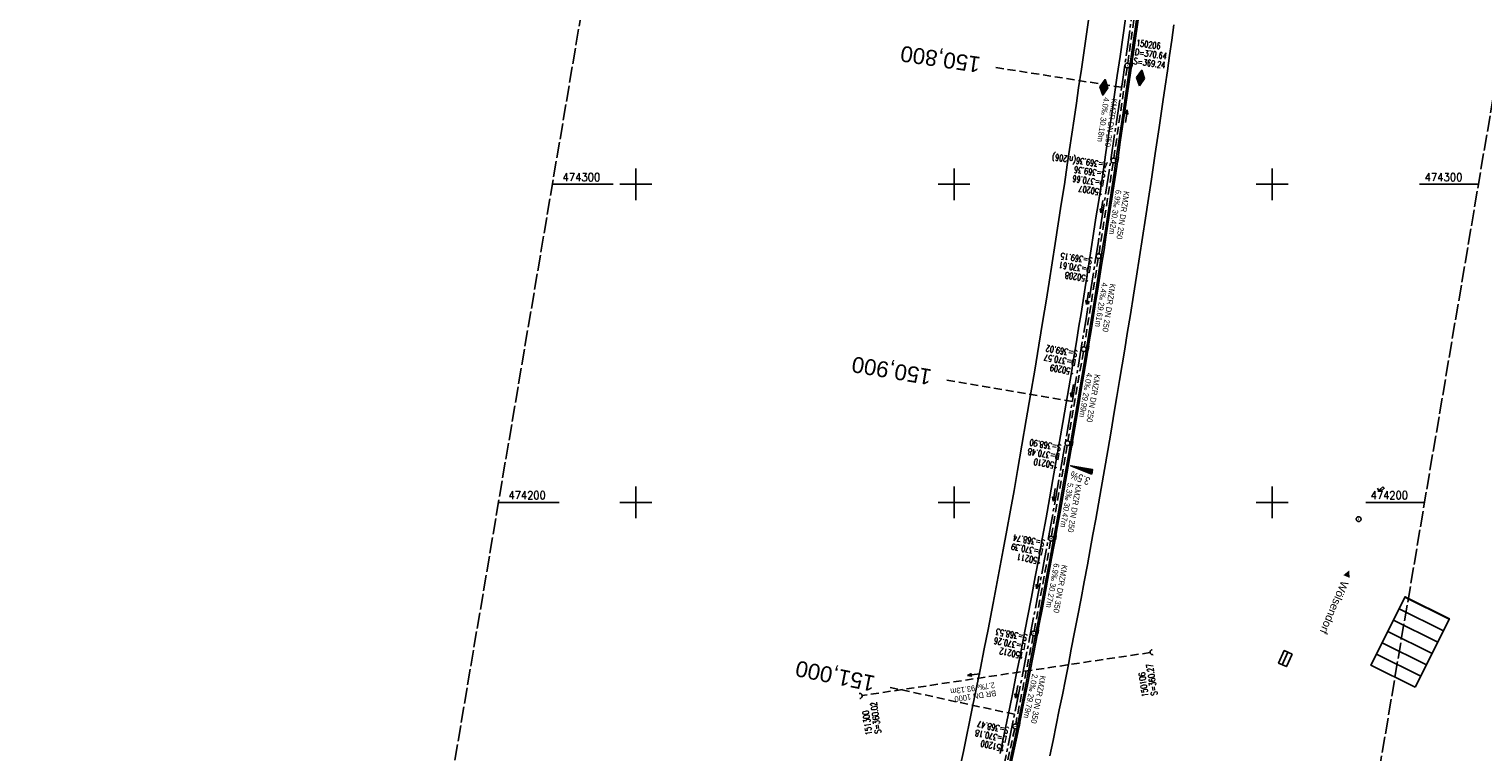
# Model space of a CAD drawing. Extents: x 510563 to 513920, y 467229 to 478797.
# Tile 45 of 67: x 511609 to 512066, y 474122 to 474349. Entities that reach past the tile are written whole.
import ezdxf
from ezdxf.enums import TextEntityAlignment as Align

# ---------------------------------------------------------------- set-up
doc = ezdxf.new("R2010")
doc.units = 0
doc.header["$LTSCALE"] = 10
doc.header["$MEASUREMENT"] = 0
for name, pattern in [('ACHSE', [5.5, 4, -0.5, 0.5, -0.5]), ('LT00', [0]), ('LT14', [0.6, 0.5, -0.1]), ('LT17', [0.15, 0.1, -0.05]), ('STRICHLINIE2', [0.375, 0.25, -0.125])]:
    doc.linetypes.add(name, pattern=pattern)
doc.layers.get('0').update_dxf_attribs({"linetype": 'LT00'})
for name, color, linetype in [('-AX-020', 250, 'ACHSE'), ('-Halt-Pfeil', 4, 'LT00'), ('-Haltung', 7, 'STRICHLINIE2'), ('-Haltungsbeschriftung', 140, 'LT00'), ('-HTP-20O', 11, 'LT00'), ('-HTP-20W', 11, 'LT00'), ('-QUE-20O', 11, 'LT00'), ('-Schachtbeschriftung', 5, 'LT00'), ('-ST-20', 30, 'LT17'), ('DFK_BEB_SCHR', 254, 'LT00'), ('DFK_BEBAUUNG', 250, 'LT00'), ('ORTSRICHTUNG', 7, 'Continuous'), ('V91_AFBR_BAB', 250, 'LT00'), ('V91_KA_PRUF', 182, 'LT00'), ('V91_RASTER', 250, 'LT00'), ('V91_RINNE', 182, 'LT00'), ('V91_SINKK', 182, 'LT00'), ('V91_UK_DURCH', 182, 'LT00')]:
    doc.layers.add(name, color=color, linetype=linetype)
doc.layers.add('-BLATT_91-RAND', color=7, linetype='LT14', plot=False)
doc.styles.add('Beschrift', font='ARIAL.TTF')
doc.styles.add('Haltungsbeschriftung', font='ARIAL.TTF', dxfattribs={"width": 0.75})
doc.styles.add('schachtbeschriftung', font='romans.shx', dxfattribs={"width": 0.75, "height": 2})
doc.styles.get("Standard").update_dxf_attribs({"font": 'romans.shx'})

# ---------------------------------------------------------------- blocks, each defined once
blk = doc.blocks.new('SYMB0652')
at = {"color": 0, "linetype": 'ByBlock'}
blk.add_lwpolyline([(-0.15, -0.075), (0.15, -0.075), (0.15, 0.075), (-0.15, 0.075), (-0.15, -0.075)], dxfattribs=at)
blk = doc.blocks.new('SYMB0003')
at = {"color": 0, "linetype": 'ByBlock'}
for p, q in [((-0.015712, 0), (0.010166, 0.012015)), ((0, -0.021257), (-0.015712, 0)), ((0.010166, 0.012015), (0, -0.021257))]:
    blk.add_line(p, q, dxfattribs=at)
for points in [[(-0.031395, 0.499013), (-0.093691, 0.491144), (-0.154509, 0.475528), (-0.21289, 0.452414), (-0.267913, 0.422164), (-0.318712, 0.385257), (-0.364484, 0.342274), (-0.404509, 0.293893), (-0.438154, 0.240877), (-0.464888, 0.184062), (-0.484292, 0.124345), (-0.496058, 0.062667), (-0.5, 0)], [(-0.5, 0), (-0.496058, -0.062667), (-0.484292, -0.124345), (-0.464888, -0.184062), (-0.438154, -0.240877), (-0.404509, -0.293893), (-0.364485, -0.342274), (-0.318712, -0.385257), (-0.267914, -0.422164), (-0.21289, -0.452414), (-0.154509, -0.475529), (-0.093691, -0.491144), (-0.031395, -0.499014), (0.031395, -0.499014)], [(0.5, 0), (0.496057, 0.062667), (0.484292, 0.124345), (0.464888, 0.184062), (0.438153, 0.240877), (0.404509, 0.293893), (0.364484, 0.342274), (0.318712, 0.385257), (0.267913, 0.422164), (0.21289, 0.452414), (0.154509, 0.475528), (0.093691, 0.491144), (0.031395, 0.499013), (-0.031395, 0.499013)], [(0.031395, -0.499014), (0.093691, -0.491144), (0.154509, -0.475529), (0.21289, -0.452414), (0.267914, -0.422164), (0.318712, -0.385257), (0.364485, -0.342274), (0.404509, -0.293893), (0.438154, -0.240877), (0.464889, -0.184062), (0.484292, -0.124345), (0.496058, -0.062667), (0.5, 0)]]:
    blk.add_lwpolyline(points, dxfattribs=at)
blk = doc.blocks.new('SYMB1107')
at = {"color": 0, "linetype": 'ByBlock'}
for points in [[(-0.2, 0), (-0.196157, 0.039018), (-0.184776, 0.076537), (-0.166294, 0.111114), (-0.141421, 0.141421), (-0.111114, 0.166294), (-0.076537, 0.184776), (-0.039018, 0.196157), (0, 0.2)], [(0, 0.2), (0.039018, 0.196157), (0.076537, 0.184776), (0.111114, 0.166294), (0.141421, 0.141421), (0.166294, 0.111114), (0.184776, 0.076537), (0.196157, 0.039018), (0.2, 0)]]:
    blk.add_lwpolyline(points, dxfattribs=at)
blk = doc.blocks.new('SYMB0070')
at = {"color": 0, "linetype": 'ByBlock'}
for p, q in [((-0.5, 0), (0.2, 0)), ((0.5, 0), (0.2, 0.1)), ((0.2, 0.1), (0.2, 0)), ((0.468, 0), (0.21, 0.086)), ((0.21, 0.086), (0.21, -0.086)), ((0.21, -0.086), (0.468, 0)), ((0.22, -0.072), (0.437, 0)), ((0.23, -0.058), (0.405, 0)), ((0.24, -0.045), (0.374, 0)), ((0.342, 0), (0.25, 0.031)), ((0.25, 0.031), (0.25, -0.031)), ((0.25, -0.031), (0.342, 0)), ((0.26, -0.017), (0.31, 0)), ((0.27, -0.003), (0.279, 0))]:
    blk.add_line(p, q, dxfattribs=at)
for points in [[(0.2, 0), (0.2, -0.1), (0.5, 0)], [(0.437, 0), (0.22, 0.072), (0.22, -0.072)], [(0.405, 0), (0.23, 0.058), (0.23, -0.058)], [(0.374, 0), (0.24, 0.045), (0.24, -0.045)], [(0.31, 0), (0.26, 0.017), (0.26, -0.017)], [(0.279, 0), (0.27, 0.003), (0.27, -0.003)]]:
    blk.add_lwpolyline(points, dxfattribs=at)
blk = doc.blocks.new('SYMB0071')
at = {"color": 0, "linetype": 'ByBlock'}
for p, q in [((-0.5, 0), (0, 0.25)), ((0, -0.25), (-0.5, 0)), ((-0.5, 0), (-0.5, 0)), ((-0.48, -0.01), (-0.48, 0.01)), ((-0.46, -0.02), (-0.46, 0.02)), ((-0.44, -0.03), (-0.44, 0.03)), ((-0.42, -0.04), (-0.42, 0.04)), ((-0.4, -0.05), (-0.4, 0.05)), ((-0.38, -0.06), (-0.38, 0.06)), ((-0.36, -0.07), (-0.36, 0.07)), ((-0.34, -0.08), (-0.34, 0.08)), ((-0.32, -0.09), (-0.32, 0.09)), ((-0.3, -0.1), (-0.3, 0.1)), ((-0.28, -0.11), (-0.28, 0.11)), ((-0.26, -0.12), (-0.26, 0.12)), ((-0.24, -0.13), (-0.24, 0.13)), ((-0.22, -0.14), (-0.22, 0.14)), ((-0.2, -0.15), (-0.2, 0.15)), ((-0.18, -0.16), (-0.18, 0.16)), ((-0.16, -0.17), (-0.16, 0.17)), ((-0.14, -0.18), (-0.14, 0.18)), ((-0.12, -0.19), (-0.12, 0.19)), ((-0.1, -0.2), (-0.1, 0.2)), ((-0.08, -0.21), (-0.08, 0.21)), ((-0.06, -0.22), (-0.06, 0.22)), ((-0.04, -0.23), (-0.04, 0.23)), ((-0.02, -0.24), (-0.02, 0.24)), ((0, 0.25), (0.5, 0)), ((0, -0.25), (0, 0.25)), ((0.5, 0), (0, -0.25)), ((0.02, -0.24), (0.02, 0.24)), ((0.04, -0.23), (0.04, 0.23)), ((0.06, -0.22), (0.06, 0.22)), ((0.08, -0.21), (0.08, 0.21)), ((0.1, -0.2), (0.1, 0.2)), ((0.12, -0.19), (0.12, 0.19)), ((0.14, -0.18), (0.14, 0.18)), ((0.16, -0.17), (0.16, 0.17)), ((0.18, -0.16), (0.18, 0.16)), ((0.2, -0.15), (0.2, 0.15)), ((0.22, -0.14), (0.22, 0.14)), ((0.24, -0.13), (0.24, 0.13)), ((0.26, -0.12), (0.26, 0.12)), ((0.28, -0.11), (0.28, 0.11)), ((0.3, -0.1), (0.3, 0.1)), ((0.32, -0.09), (0.32, 0.09)), ((0.34, -0.08), (0.34, 0.08)), ((0.36, -0.07), (0.36, 0.07)), ((0.38, -0.06), (0.38, 0.06)), ((0.4, -0.05), (0.4, 0.05)), ((0.42, -0.04), (0.42, 0.04)), ((0.44, -0.03), (0.44, 0.03)), ((0.46, -0.02), (0.46, 0.02)), ((0.48, -0.01), (0.48, 0.01))]:
    blk.add_line(p, q, dxfattribs=at)

msp = doc.modelspace()

# ---------------------------------------------------------------- linework, layer by layer
at = {"layer": '-AX-020', "ltscale": 0.2, "flags": 128}
msp.add_lwpolyline([(513881.72, 478796.97), (513877.87, 478787.35), (513870.37, 478768.8), (513862.79, 478750.28), (513855.14, 478731.79), (513847.41, 478713.32), (513839.61, 478694.89), (513831.74, 478676.49), (513823.79, 478658.13), (513815.77, 478639.79), (513807.68, 478621.49), (513799.51, 478603.22), (513791.27, 478584.98), (513782.96, 478566.77), (513774.58, 478548.6), (513766.12, 478530.46), (513757.59, 478512.36), (513748.99, 478494.29), (513740.31, 478476.25), (513731.57, 478458.25), (513722.75, 478440.29), (513713.86, 478422.36), (513704.9, 478404.46), (513695.86, 478386.6), (513686.76, 478368.78), (513677.58, 478351), (513668.34, 478333.25), (513659.02, 478315.54), (513649.63, 478297.86), (513640.17, 478280.23), (513630.64, 478262.63), (513621.04, 478245.07), (513611.37, 478227.54), (513601.63, 478210.06), (513591.82, 478192.62), (513586.74, 478183.65), (513576.83, 478166.26), (513566.85, 478148.92), (513556.8, 478131.61), (513546.69, 478114.34), (513536.51, 478097.1), (513526.28, 478079.91), (513515.99, 478062.74), (513505.64, 478045.61), (513495.23, 478028.52), (513484.78, 478011.45), (513474.27, 477994.42), (513463.71, 477977.42), (513453.11, 477960.45), (513442.46, 477943.5), (513431.76, 477926.59), (513421.03, 477909.7), (513410.25, 477892.84), (513399.43, 477876), (513388.58, 477859.18), (513377.69, 477842.39), (513366.77, 477825.62), (513355.82, 477808.87), (513344.83, 477792.14), (513333.82, 477775.43), (513322.78, 477758.74), (513311.72, 477742.06), (513300.63, 477725.4), (513289.52, 477708.75), (513278.39, 477692.12), (513267.24, 477675.5), (513256.08, 477658.89), (513244.9, 477642.29), (513233.71, 477625.7), (513222.5, 477609.12), (513211.29, 477592.54), (513200.07, 477575.97), (513188.84, 477559.41), (513177.6, 477542.84), (513166.37, 477526.28), (513154.8, 477509.24), (513142.5, 477491.11), (513130.2, 477472.99), (513117.9, 477454.86), (513105.61, 477436.73), (513093.33, 477418.59), (513081.06, 477400.44), (513068.81, 477382.28), (513056.57, 477364.12), (513044.34, 477345.94), (513032.14, 477327.75), (513019.96, 477309.55), (513007.8, 477291.33), (512995.67, 477273.09), (512983.57, 477254.83), (512971.49, 477236.55), (512959.45, 477218.25), (512947.45, 477199.93), (512935.48, 477181.58), (512923.55, 477163.21), (512911.66, 477144.81), (512899.82, 477126.38), (512888.03, 477107.93), (512876.28, 477089.44), (512864.58, 477070.92), (512852.94, 477052.36), (512841.35, 477033.77), (512829.82, 477015.15), (512818.35, 476996.49), (512806.94, 476977.79), (512795.6, 476959.05), (512789.64, 476949.14), (512778.41, 476930.34), (512767.24, 476911.5), (512756.13, 476892.61), (512745.1, 476873.69), (512734.14, 476854.72), (512723.25, 476835.72), (512712.42, 476816.68), (512701.67, 476797.59), (512690.98, 476778.47), (512680.37, 476759.31), (512669.82, 476740.11), (512659.35, 476720.87), (512648.95, 476701.6), (512638.61, 476682.28), (512628.35, 476662.93), (512618.16, 476643.54), (512608.04, 476624.11), (512597.99, 476604.65), (512588.01, 476585.15), (512578.1, 476565.61), (512568.26, 476546.04), (512558.5, 476526.43), (512548.8, 476506.79), (512539.18, 476487.11), (512529.63, 476467.4), (512520.15, 476447.65), (512510.75, 476427.87), (512501.42, 476408.05), (512492.16, 476388.2), (512482.97, 476368.31), (512473.85, 476348.4), (512464.81, 476328.44), (512455.84, 476308.46), (512446.94, 476288.44), (512438.12, 476268.39), (512429.37, 476248.31), (512420.69, 476228.2), (512412.09, 476208.05), (512403.56, 476187.88), (512395.11, 476167.67), (512386.72, 476147.43), (512378.42, 476127.17), (512370.18, 476106.87), (512362.02, 476086.54), (512353.94, 476066.18), (512345.92, 476045.79), (512337.99, 476025.38), (512330.13, 476004.93), (512322.34, 475984.46), (512314.63, 475963.96), (512306.99, 475943.43), (512299.43, 475922.87), (512291.94, 475902.28), (512284.53, 475881.67), (512277.19, 475861.03), (512269.93, 475840.36), (512262.74, 475819.67), (512255.63, 475798.95), (512248.6, 475778.21), (512241.64, 475757.44), (512234.76, 475736.64), (512227.95, 475715.82), (512221.22, 475694.97), (512214.57, 475674.11), (512207.99, 475653.21), (512201.49, 475632.29), (512200.13, 475627.89), (512194.28, 475608.79), (512188.5, 475589.67), (512182.78, 475570.54), (512177.14, 475551.38), (512171.56, 475532.2), (512166.05, 475513.01), (512160.62, 475493.79), (512155.26, 475474.55), (512149.97, 475455.29), (512148.09, 475448.36), (512142.91, 475429.07), (512137.8, 475409.77), (512132.78, 475390.44), (512127.83, 475371.09), (512122.96, 475351.72), (512118.16, 475332.33), (512113.45, 475312.92), (512108.81, 475293.5), (512104.25, 475274.06), (512099.76, 475254.59), (512095.36, 475235.11), (512091.03, 475215.62), (512086.78, 475196.1), (512082.61, 475176.57), (512078.52, 475157.02), (512074.51, 475137.46), (512070.57, 475117.88), (512066.72, 475098.28), (512063.24, 475080.25), (512059.53, 475060.62), (512055.9, 475040.98), (512052.34, 475021.33), (512048.86, 475001.67), (512045.44, 474981.99), (512042.08, 474962.3), (512038.79, 474942.6), (512035.56, 474922.89), (512032.39, 474903.18), (512029.27, 474883.45), (512026.2, 474863.71), (512023.18, 474843.97), (512020.21, 474824.22), (512017.28, 474804.47), (512014.39, 474784.7), (512011.54, 474764.94), (512008.73, 474745.16), (512005.95, 474725.39), (512003.2, 474705.61), (512000.47, 474685.82), (511997.78, 474666.03), (511995.1, 474646.24), (511992.44, 474626.45), (511989.8, 474606.65), (511987.17, 474586.85), (511984.55, 474567.05), (511981.94, 474547.25), (511979.34, 474527.45), (511976.74, 474507.69), (511975.13, 474495.38), (511973.48, 474482.82), (511971.82, 474470.25), (511970.17, 474457.69), (511968.51, 474445.13), (511966.84, 474432.57), (511965.15, 474420.02), (511963.46, 474407.46), (511961.75, 474394.91), (511960.03, 474382.35), (511958.28, 474369.81), (511956.52, 474357.26), (511954.73, 474344.72), (511952.92, 474332.18), (511951.08, 474319.64), (511949.21, 474307.11), (511947.31, 474294.58), (511945.38, 474282.06), (511943.41, 474269.55), (511941.4, 474257.04), (511939.35, 474244.53), (511937.27, 474232.04), (511935.14, 474219.55), (511932.96, 474207.07), (511930.74, 474194.59), (511928.46, 474182.13), (511926.14, 474169.68), (511923.76, 474157.23), (511921.32, 474144.8), (511918.83, 474132.38), (511916.28, 474119.97), (511913.66, 474107.57), (511910.98, 474095.19), (511908.24, 474082.82), (511905.43, 474070.46), (511902.54, 474058.13), (511899.59, 474045.81), (511896.56, 474033.5), (511893.47, 474021.26), (511890.29, 474009), (511887.03, 473996.75), (511883.7, 473984.53), (511880.29, 473972.33), (511876.8, 473960.15), (511873.23, 473947.99), (511869.59, 473935.86), (511865.87, 473923.74), (511862.08, 473911.66), (511858.21, 473899.59), (511854.26, 473887.55), (511850.24, 473875.54), (511846.14, 473863.55), (511841.96, 473851.59), (511837.71, 473839.65), (511833.39, 473827.75), (511828.99, 473815.86), (511824.51, 473804.01), (511819.96, 473792.19), (511815.33, 473780.39), (511810.64, 473768.63), (511805.86, 473756.89), (511801.02, 473745.18), (511796.09, 473733.51), (511791.1, 473721.87), (511786.03, 473710.25), (511780.89, 473698.68), (511775.67, 473687.13), (511770.39, 473675.61), (511765.03, 473664.13), (511759.6, 473652.69), (511754.09, 473641.28), (511748.51, 473629.9), (511742.87, 473618.56), (511737.15, 473607.25), (511731.36, 473595.99), (511725.49, 473584.75), (511719.56, 473573.56), (511713.56, 473562.4), (511707.48, 473551.28), (511701.34, 473540.2), (511695.13, 473529.16), (511688.84, 473518.16), (511682.49, 473507.2), (511676.07, 473496.28), (511669.58, 473485.39), (511663.02, 473474.55), (511656.39, 473463.76), (511649.7, 473453), (511642.94, 473442.29), (511636.1, 473431.62), (511629.21, 473420.99), (511622.24, 473410.41), (511615.21, 473399.87), (511608.11, 473389.37), (511600.95, 473378.92), (511593.72, 473368.52), (511586.42, 473358.16), (511579.06, 473347.85), (511571.64, 473337.58), (511564.15, 473327.36), (511556.59, 473317.19), (511548.97, 473307.07), (511541.29, 473297), (511533.54, 473286.97), (511525.74, 473276.99), (511517.86, 473267.07), (511509.93, 473257.19), (511501.93, 473247.36), (511493.87, 473237.58), (511485.75, 473227.86), (511477.57, 473218.19), (511475.55, 473215.81), (511467.29, 473206.2), (511458.98, 473196.64), (511450.61, 473187.13), (511442.18, 473177.67), (511433.71, 473168.25), (511425.19, 473158.87), (511416.62, 473149.54), (511408.01, 473140.24), (511399.37, 473130.98), (511390.68, 473121.76), (511381.96, 473112.57), (511373.2, 473103.41), (511364.42, 473094.28), (511355.61, 473085.17), (511346.77, 473076.1), (511337.91, 473067.04), (511329.03, 473058), (511320.13, 473048.99), (511311.22, 473039.98), (511302.29, 473031), (511293.34, 473022.02), (511284.39, 473013.05), (511275.44, 473004.09), (511266.47, 472995.14), (511255.91, 472984.59), (511236.79, 472965.5), (511230.18, 472958.9), (511223.57, 472952.29), (511216.96, 472945.68), (511210.37, 472939.06), (511203.78, 472932.43), (511197.22, 472925.79), (511190.66, 472919.13), (511184.13, 472912.44), (511177.62, 472905.74), (511171.14, 472899.01), (511164.68, 472892.25), (511158.26, 472885.46), (511151.88, 472878.64), (511145.53, 472871.79), (511139.22, 472864.89), (511132.96, 472857.96), (511126.75, 472850.98), (511120.58, 472843.95), (511114.48, 472836.88), (511109.32, 472830.82), (511103.32, 472823.65), (511097.39, 472816.44), (511091.51, 472809.17), (511085.7, 472801.85), (511079.95, 472794.49), (511074.26, 472787.07), (511068.64, 472779.61), (511063.08, 472772.1), (511057.59, 472764.54), (511052.16, 472756.93), (511046.8, 472749.28), (511041.5, 472741.58), (511036.27, 472733.84), (511031.1, 472726.05), (511026.01, 472718.22), (511020.98, 472710.35), (511016.01, 472702.43), (511011.12, 472694.47), (511006.29, 472686.47), (511001.53, 472678.43), (510996.84, 472670.35), (510992.22, 472662.22), (510987.67, 472654.06), (510983.19, 472645.86), (510978.78, 472637.62), (510974.44, 472629.35), (510970.17, 472621.04), (510965.98, 472612.69), (510961.85, 472604.3), (510957.8, 472595.88), (510953.82, 472587.43), (510949.91, 472578.94), (510946.07, 472570.42), (510942.31, 472561.87), (510938.62, 472553.28), (510935.01, 472544.67), (510931.46, 472536.02), (510928, 472527.34), (510924.6, 472518.64), (510921.29, 472509.9), (510918.04, 472501.14), (510914.87, 472492.35), (510911.78, 472483.53), (510908.76, 472474.69), (510905.82, 472465.82), (510902.96, 472456.92), (510900.17, 472448), (510897.45, 472439.06), (510894.82, 472430.1), (510892.26, 472421.11), (510889.78, 472412.1), (510887.37, 472403.07), (510885.04, 472394.02), (510882.79, 472384.95), (510880.62, 472375.87), (510878.53, 472366.76), (510876.51, 472357.64), (510874.57, 472348.49), (510872.71, 472339.34), (510870.93, 472330.16), (510869.23, 472320.98), (510867.6, 472311.77), (510866.06, 472302.56), (510864.59, 472293.33), (510863.2, 472284.09), (510861.89, 472274.84), (510860.67, 472265.57), (510859.52, 472256.3), (510858.45, 472247.02), (510857.45, 472237.73), (510856.54, 472228.43), (510855.71, 472219.12), (510854.96, 472209.81), (510854.29, 472200.49), (510853.7, 472191.16), (510853.18, 472181.83), (510852.75, 472172.5), (510852.4, 472163.16), (510852.13, 472153.82), (510851.93, 472144.48), (510851.82, 472135.13), (510851.79, 472125.79), (510851.84, 472116.44), (510851.96, 472107.1), (510852.01, 472104.71), (510852.24, 472095.37), (510852.54, 472086.03), (510852.93, 472076.69), (510853.39, 472067.36), (510853.92, 472058.03), (510854.53, 472048.71), (510855.21, 472039.39), (510855.96, 472030.07), (510856.78, 472020.77), (510857.67, 472011.46), (510858.63, 472002.17), (510859.65, 471992.88), (510860.73, 471983.6), (510861.88, 471974.33), (510863.09, 471965.06), (510864.36, 471955.8), (510865.69, 471946.55), (510867.08, 471937.31), (510868.53, 471928.08), (510870.02, 471918.86), (510871.58, 471909.64), (510873.18, 471900.44), (510874.84, 471891.24), (510876.54, 471882.05), (510878.3, 471872.88), (510880.1, 471863.71), (510881.95, 471854.55), (510883.84, 471845.4), (510885.78, 471836.26), (510887.76, 471827.12), (510889.78, 471818), (510891.83, 471808.88), (510893.93, 471799.78), (510896.06, 471790.68), (510898.23, 471781.59), (510900.44, 471772.51), (510902.67, 471763.44), (510904.94, 471754.37), (510907.24, 471745.32), (510909.57, 471736.27), (510911.93, 471727.22), (510914.31, 471718.19), (510916.72, 471709.16), (510919.15, 471700.14), (510921.61, 471691.12), (510924.09, 471682.11), (510926.59, 471673.11), (510929.1, 471664.11), (510931.64, 471655.12), (510934.19, 471646.13), (510936.76, 471637.14), (510939.34, 471628.16), (510941.94, 471619.19), (510944.55, 471610.22), (510947.17, 471601.25), (510949.8, 471592.28), (510952.43, 471583.31), (510955.08, 471574.35), (510957.73, 471565.39), (510960.38, 471556.43), (510963.04, 471547.47), (510967.7, 471531.77), (510970.25, 471523.2), (510975.26, 471506.32), (510980.27, 471489.44), (510985.27, 471472.57), (510990.27, 471455.68), (510995.25, 471438.8), (511000.21, 471421.91), (511005.16, 471405.01), (511010.09, 471388.11), (511014.99, 471371.2), (511019.86, 471354.28), (511024.7, 471337.36), (511029.51, 471320.42), (511034.28, 471303.47), (511039.01, 471286.52), (511043.7, 471269.55), (511048.34, 471252.56), (511052.93, 471235.57), (511057.46, 471218.56), (511061.95, 471201.53), (511066.37, 471184.49), (511070.73, 471167.43), (511075.02, 471150.36), (511079.24, 471133.27), (511083.39, 471116.16), (511086.57, 471102.84), (511090.59, 471085.7), (511094.53, 471068.54), (511098.39, 471051.37), (511102.17, 471034.17), (511105.87, 471016.96), (511109.5, 470999.73), (511113.05, 470982.49), (511116.52, 470965.23), (511119.91, 470947.95), (511123.22, 470930.66), (511126.45, 470913.36), (511129.61, 470896.04), (511132.69, 470878.7), (511135.68, 470861.35), (511138.6, 470843.99), (511141.44, 470826.62), (511144.2, 470809.23), (511146.88, 470791.83), (511149.49, 470774.42), (511152.01, 470757), (511154.45, 470739.56), (511156.82, 470722.12), (511159.1, 470704.66), (511161.31, 470687.19), (511163.44, 470669.72), (511165.49, 470652.23), (511165.64, 470650.9), (511167.87, 470631.02), (511170.03, 470611.14), (511172.1, 470591.25), (511174.1, 470571.35), (511176.01, 470551.44), (511177.85, 470531.52), (511179.53, 470512.55), (511180.88, 470496.34), (511182.16, 470480.14), (511183.36, 470463.92), (511184.48, 470447.7), (511185.52, 470431.48), (511186.48, 470415.25), (511187.36, 470399.01), (511188.16, 470382.77), (511188.88, 470366.53), (511189.52, 470350.29), (511190.08, 470334.04), (511190.56, 470317.79), (511190.96, 470301.53), (511191.28, 470285.28), (511191.52, 470269.02), (511191.68, 470252.76), (511191.76, 470236.51), (511191.77, 470220.25), (511191.69, 470203.99), (511191.53, 470187.73), (511191.29, 470171.47), (511191.24, 470169.01), (511190.91, 470152.75), (511190.5, 470136.5), (511190.02, 470120.25), (511189.47, 470104), (511188.85, 470087.75), (511188.17, 470071.51), (511187.43, 470055.27), (511186.63, 470039.03), (511185.78, 470022.79), (511184.88, 470006.56), (511183.93, 469990.33), (511182.94, 469974.1), (511181.91, 469957.87), (511180.85, 469941.65), (511179.74, 469925.43), (511178.61, 469909.21), (511177.46, 469892.99), (511176.28, 469876.78), (511175.08, 469860.56), (511173.86, 469844.35), (511172.63, 469828.14), (511171.39, 469811.93), (511170.14, 469795.72), (511168.85, 469778.99), (511030.96, 467993.35), (511029.42, 467973.41), (511027.88, 467953.47), (511026.35, 467933.52), (511024.83, 467913.58), (511023.32, 467893.64), (511021.83, 467873.7), (511020.35, 467853.75), (511018.9, 467833.8), (511017.47, 467813.85), (511016.06, 467793.9), (511014.69, 467773.95), (511013.35, 467754), (511012.05, 467734.04), (511010.78, 467714.08), (511009.56, 467694.12), (511008.38, 467674.15), (511007.25, 467654.18), (511006.18, 467634.21), (511005.15, 467614.24), (511004.19, 467594.26), (511003.28, 467574.28), (511002.44, 467554.3), (511001.67, 467534.31), (511000.96, 467514.33), (511000.33, 467494.34), (510999.77, 467474.34), (510999.56, 467465.71), (510999.11, 467445.71), (510998.75, 467425.72), (510998.46, 467405.72), (510998.26, 467385.72), (510998.14, 467365.72), (510998.09, 467345.72), (510998.13, 467325.72), (510998.24, 467305.72), (510998.44, 467285.72), (510998.71, 467265.72), (510999.07, 467245.73), (510999.43, 467229.16)], dxfattribs=at)
at = {"layer": '-BLATT_91-RAND'}
msp.add_lwpolyline([(511838.11, 474679.99), (511714.55, 473950.38), (511997.52, 473902.46), (512121.08, 474632.07), (511838.11, 474679.99)], dxfattribs=at)
at = {"layer": '-Haltung'}
for p, q in [((511954.6, 474338.06), (511958.65, 474366.53)), ((511950.23, 474308.2), (511954.38, 474336.57)), ((511950, 474306.71), (511945.57, 474278.13)), ((511945.33, 474276.65), (511940.92, 474248.89)), ((511940.67, 474247.41), (511935.8, 474219.34)), ((511935.55, 474217.86), (511930.63, 474189.32)), ((511930.37, 474187.84), (511925.21, 474159.54)), ((511924.93, 474158.07), (511919.39, 474130.32)), ((511961.67, 474152.8), (511871.05, 474139.26)), ((511919.08, 474128.85), (511912.97, 474101.07))]:
    msp.add_line(p, q, dxfattribs=at)
at = {"layer": '-QUE-20O'}
for p, q in [((511936.74, 474211.48), (511936.73, 474211.47)), ((511937.02, 474211.36), (511937.03, 474211.43)), ((511937.33, 474211.38), (511937.3, 474211.25)), ((511937.59, 474211.14), (511937.62, 474211.33)), ((511937.92, 474211.28), (511937.87, 474211.03)), ((511938.16, 474210.92), (511938.21, 474211.22)), ((511938.51, 474211.17), (511938.44, 474210.81)), ((511938.73, 474210.7), (511938.8, 474211.12)), ((511939.1, 474211.07), (511939.01, 474210.59)), ((511939.3, 474210.48), (511939.39, 474211.02)), ((511939.69, 474210.97), (511939.59, 474210.36)), ((511939.87, 474210.25), (511939.99, 474210.91)), ((511940.28, 474210.86), (511940.16, 474210.14)), ((511940.44, 474210.03), (511940.58, 474210.81)), ((511940.87, 474210.76), (511940.73, 474209.92)), ((511941.01, 474209.81), (511941.17, 474210.71)), ((511941.46, 474210.66), (511941.3, 474209.7)), ((511941.58, 474209.59), (511941.76, 474210.6)), ((511942.05, 474210.55), (511941.87, 474209.48)), ((511942.15, 474209.37), (511942.35, 474210.5)), ((511942.65, 474210.45), (511942.44, 474209.26)), ((511942.72, 474209.15), (511942.94, 474210.4)), ((511943.24, 474210.35), (511943.01, 474209.04)), ((511943.29, 474208.92), (511943.53, 474210.29))]:
    msp.add_line(p, q, dxfattribs=at)
msp.add_lwpolyline([(511943.34, 474208.91), (511936.68, 474211.49), (511943.58, 474210.29), (511943.34, 474208.91)], dxfattribs=at)
at = {"layer": '-ST-20', "ltscale": 2.5}
for p, q in [((511952.67, 474330.5), (511913.16, 474336.71)), ((511937.21, 474231.7), (511897.78, 474238.43)), ((511919.03, 474133.37), (511879.93, 474141.83))]:
    msp.add_line(p, q, dxfattribs=at)
at = {"layer": 'DFK_BEB_SCHR'}
for p, q in [((512055.63, 474163.25), (512041.72, 474170.15)), ((512039.94, 474166.57), (512053.85, 474159.66)), ((512036.37, 474159.41), (512050.28, 474152.5)), ((512052.07, 474156.08), (512038.16, 474162.99)), ((512048.5, 474148.92), (512034.59, 474155.83)), ((512004.92, 474152.86), (512003.18, 474148.97)), ((512032.8, 474152.25), (512046.72, 474145.34))]:
    msp.add_line(p, q, dxfattribs=at)
at = {"layer": 'DFK_BEBAUUNG'}
for points in [[(512044.99, 474141.86, 0), (512031.07, 474148.77, 0), (512041.81, 474170.32, 0), (512055.71, 474163.41, 0), (512044.99, 474141.86, 0)], [(512006.24, 474152.26, 0), (512004.51, 474148.38, 0), (512002.01, 474149.49, 0), (512003.78, 474153.38, 0), (512006.24, 474152.26, 0)]]:
    msp.add_polyline3d(points, dxfattribs=at)
at = {"layer": 'V91_AFBR_BAB'}
for points in [[(511901.98, 474116.99), (511902.97, 474121.67), (511903.94, 474126.35), (511904.91, 474131.03), (511905.86, 474135.71), (511907.09, 474141.78), (511908.31, 474147.85), (511909.52, 474153.92), (511910.71, 474160), (511912.32, 474168.34), (511913.91, 474176.7), (511915.47, 474185.05), (511916.62, 474191.29), (511917.75, 474197.54), (511918.87, 474203.78), (511919.98, 474210.03), (511921.36, 474217.96), (511922.73, 474225.9), (511924.08, 474233.83), (511925.39, 474241.6), (511926.68, 474249.38), (511927.95, 474257.15), (511928.92, 474263.2), (511929.89, 474269.26), (511930.85, 474275.31), (511931.81, 474281.37), (511932.77, 474287.56), (511933.73, 474293.75), (511934.68, 474299.94), (511935.62, 474306.14), (511936.34, 474310.96), (511937.06, 474315.79), (511937.77, 474320.62), (511938.48, 474325.45), (511939.18, 474330.28), (511940.04, 474336.15), (511940.89, 474342.03), (511941.73, 474347.9), (511942.58, 474353.78)], [(511953.9, 474352.1), (511953.05, 474346.14), (511952.19, 474340.18), (511951.33, 474334.22), (511950.47, 474328.27), (511949.58, 474322.18), (511948.68, 474316.1), (511947.77, 474310.01), (511946.86, 474303.93), (511946.12, 474299.08), (511945.37, 474294.24), (511944.62, 474289.4), (511943.87, 474284.55), (511943.12, 474279.71), (511942.48, 474275.65), (511941.85, 474271.58), (511941.21, 474267.52), (511940.57, 474263.46), (511939.92, 474259.4), (511939.27, 474255.34), (511938.48, 474250.5), (511937.68, 474245.66), (511936.88, 474240.82), (511936.07, 474235.99), (511935.25, 474231.15), (511934.23, 474225.15), (511933.2, 474219.15), (511932.16, 474213.16), (511931.11, 474207.16), (511930.03, 474201.12), (511928.95, 474195.09), (511927.85, 474189.05), (511926.74, 474183.02), (511925.54, 474176.6), (511924.33, 474170.18), (511923.1, 474163.76), (511921.86, 474157.34), (511920.66, 474151.27), (511919.46, 474145.21), (511918.24, 474139.14), (511917.01, 474133.08), (511915.78, 474127.09), (511914.53, 474121.1)], [(511969.14, 474350.08), (511968.46, 474345.26), (511967.77, 474340.43), (511967.07, 474335.61), (511966.37, 474330.79), (511965.66, 474325.96), (511964.47, 474317.84), (511963.26, 474309.71), (511962.05, 474301.59), (511961.12, 474295.48), (511960.2, 474289.37), (511959.26, 474283.27), (511958.31, 474277.16), (511957.36, 474271.14), (511956.41, 474265.12), (511955.44, 474259.1), (511954.47, 474253.08), (511953.66, 474248.14), (511952.85, 474243.2), (511952.04, 474238.26), (511951.22, 474233.33), (511950.39, 474228.39), (511949.37, 474222.37), (511948.33, 474216.35), (511947.29, 474210.33), (511946.24, 474204.32), (511945.39, 474199.52), (511944.53, 474194.74), (511943.67, 474189.95), (511942.8, 474185.16), (511941.92, 474180.38), (511940.93, 474175.07), (511939.93, 474169.76), (511938.92, 474164.46), (511937.9, 474159.15), (511936.87, 474153.85), (511935.94, 474149.08), (511935, 474144.3), (511934.05, 474139.53), (511933.09, 474134.76), (511932.12, 474129.99), (511931.13, 474125.18), (511930.13, 474120.37)], [(512033.07, 474204.46), (512033.18, 474204.22), (512033.29, 474204), (512033.42, 474203.83), (512033.58, 474203.72), (512033.77, 474203.69), (512034, 474203.72), (512034.23, 474203.81), (512034.48, 474203.91)]]:
    msp.add_lwpolyline(points, dxfattribs=at)
at = {"layer": 'V91_RASTER'}
for p, q in [((511800, 474305), (511800, 474295)), ((511900, 474295), (511900, 474305)), ((512000, 474305), (512000, 474295)), ((511792.85, 474300), (511773.76, 474300)), ((511805, 474300), (511795, 474300)), ((511905, 474300), (511895, 474300)), ((512005, 474300), (511995, 474300)), ((512064.84, 474300), (512046.34, 474300)), ((511800, 474205), (511800, 474195)), ((511900, 474195), (511900, 474205)), ((512000, 474205), (512000, 474195)), ((511756.82, 474200), (511775.91, 474200)), ((511795, 474200), (511805, 474200)), ((511895, 474200), (511905, 474200)), ((511995, 474200), (512005, 474200)), ((512029.41, 474200), (512047.91, 474200))]:
    msp.add_line(p, q, dxfattribs=at)
at = {"layer": 'V91_RINNE'}
for points in [[(511957.39, 474351.72), (511956.25, 474343.76), (511955.1, 474335.8), (511953.93, 474327.84), (511953.04, 474321.77), (511952.13, 474315.69), (511951.23, 474309.61), (511950.32, 474303.54), (511949.58, 474298.68), (511948.85, 474293.83), (511948.11, 474288.98), (511947.37, 474284.14), (511946.61, 474279.29), (511945.33, 474271.11), (511944.03, 474262.94), (511942.7, 474254.77), (511941.39, 474246.75), (511940.05, 474238.72), (511938.7, 474230.7), (511937.33, 474222.7), (511935.95, 474214.7), (511934.55, 474206.7), (511933.48, 474200.63), (511932.39, 474194.55), (511931.29, 474188.48), (511930.18, 474182.42), (511928.99, 474175.98), (511927.77, 474169.54), (511926.55, 474163.11), (511925.31, 474156.68), (511924.36, 474151.84), (511923.42, 474147.01), (511922.46, 474142.18), (511921.49, 474137.35), (511920.51, 474132.52), (511919.51, 474127.69), (511918.5, 474122.86), (511917.48, 474118.04)], [(511917.99, 474117.99), (511919.01, 474122.81), (511920.02, 474127.63), (511921.01, 474132.46), (511921.99, 474137.28), (511922.96, 474142.11), (511923.92, 474146.94), (511924.86, 474151.77), (511925.81, 474156.61), (511926.8, 474161.75), (511927.78, 474166.89), (511928.76, 474172.03), (511929.73, 474177.17), (511930.69, 474182.31), (511931.58, 474187.17), (511932.46, 474192.03), (511933.33, 474196.89), (511934.2, 474201.75), (511935.05, 474206.61), (511935.9, 474211.42), (511936.74, 474216.24), (511937.57, 474221.06), (511938.4, 474225.87), (511939.22, 474230.69), (511940.02, 474235.48), (511940.81, 474240.28), (511941.6, 474245.07), (511942.39, 474249.86), (511943.17, 474254.66), (511943.85, 474258.77), (511944.52, 474262.88), (511945.18, 474267), (511945.85, 474271.11), (511946.5, 474275.23), (511947.15, 474279.35), (511947.77, 474283.38), (511948.39, 474287.41), (511949, 474291.44), (511949.61, 474295.47), (511950.22, 474299.51), (511950.82, 474303.54), (511951.55, 474308.41), (511952.28, 474313.27), (511953.01, 474318.14), (511953.73, 474323.01), (511954.46, 474327.87), (511955.62, 474335.8), (511956.77, 474343.73), (511957.9, 474351.66)]]:
    msp.add_lwpolyline(points, dxfattribs=at)

# ---------------------------------------------------------------- block references
at = {"layer": '-Halt-Pfeil', "yscale": 4.000000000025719, "zscale": 4}
for p, xscale, rotation in [((511954.17, 474321.38), 4.000000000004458, 81.67152659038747), ((511946.47, 474292.95), 4.000000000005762, 261.1748865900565), ((511941.95, 474264.14), 4.000000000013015, 260.9615365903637), ((511937.19, 474235.05), 4.000000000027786, 260.1572065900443), ((511931.48, 474202.37), 3.999999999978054, 260.2236465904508), ((511926.34, 474174.81), 4.000000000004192, 259.6711065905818), ((511906.2, 474145.85), 4.000000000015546, 188.4989265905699), ((511919.67, 474140.45), 3.999999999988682, 258.7126765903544)]:
    msp.add_blockref('SYMB0070', p, dxfattribs=dict(at, xscale=xscale, rotation=rotation))
at = {"layer": '-HTP-20O', "xscale": 4.999999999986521, "yscale": 5, "zscale": 5, "rotation": 261.7345400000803}
msp.add_blockref('SYMB0071', (511958.65, 474333.4), dxfattribs=at)
at = {"layer": '-HTP-20W', "xscale": 5.000000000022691, "yscale": 5, "zscale": 5, "rotation": 261.6890000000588}
msp.add_blockref('SYMB0071', (511947.11, 474330.49), dxfattribs=at)
at = {"layer": 'V91_KA_PRUF', "xscale": 1.499999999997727, "yscale": 1.499999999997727, "zscale": 1.5, "rotation": 260.3880065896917}
for p in [(511954.49, 474337.32), (511950.12, 474307.45), (511945.45, 474277.39), (511940.8, 474248.15), (511935.68, 474218.6), (511930.5, 474188.58), (511925.07, 474158.8), (511919.24, 474129.58)]:
    msp.add_blockref('SYMB0003', p, dxfattribs=at)
at = {"layer": 'V91_KA_PRUF', "color": 1, "xscale": 1.499999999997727, "yscale": 1.499999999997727, "zscale": 1.5, "rotation": 260.3880065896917}
msp.add_blockref('SYMB0003', (512027.19, 474194.73), dxfattribs=at)
at = {"layer": 'V91_SINKK', "zscale": 4.5}
for p, xscale, yscale, rotation in [((511955.63, 474337.58), 4.499999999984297, 4.499999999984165, 261.6466692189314), ((511951.24, 474307.92), 4.499999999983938, 4.499999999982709, 261.4789485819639), ((511946.58, 474277.62), 4.499999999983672, 4.49999999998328, 260.9442454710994), ((511941.94, 474248.56), 4.499999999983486, 4.499999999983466, 260.6466693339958), ((511936.89, 474218.49), 4.499999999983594, 4.49999999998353, 260.1056747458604), ((511931.65, 474188.97), 4.499999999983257, 4.499999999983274, 259.6033838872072), ((511926.11, 474159.33), 4.499999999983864, 4.499999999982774, 258.9832655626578), ((511920.24, 474130.11), 4.499999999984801, 4.499999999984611, 258.1970149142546)]:
    msp.add_blockref('SYMB0652', p, dxfattribs=dict(at, xscale=xscale, yscale=yscale, rotation=rotation))
at = {"layer": 'V91_SINKK', "color": 1, "xscale": 4.499999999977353, "yscale": 4.499999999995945, "zscale": 4.5, "rotation": 223.8170330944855}
msp.add_blockref('SYMB0652', (512034.5, 474204.19), dxfattribs=at)
at = {"layer": 'V91_UK_DURCH', "zscale": 4}
for p, xscale, yscale, rotation in [((511962.42, 474152.91), 4.000000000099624, 4.000000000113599, 102.3186107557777), ((511870.31, 474139.15), 4.000000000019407, 4.000000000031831, 277.5861164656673)]:
    msp.add_blockref('SYMB1107', p, dxfattribs=dict(at, xscale=xscale, yscale=yscale, rotation=rotation))

# ---------------------------------------------------------------- texts
at = {"layer": '-Haltungsbeschriftung', "style": 'Haltungsbeschriftung', "width": 0.75}
for s, rotation, p in [('4.0‰ 30.18m', 261.6715, (511947.07, 474327.42)), ('KMZR DN 250', 261.6715, (511949.6, 474327.05)), ('6.9‰ 30.42m', 261.1749, (511950.87, 474298.35)), ('KMZR DN 250', 261.1749, (511953.4, 474297.96)), ('4.4‰ 29.61m', 260.9615, (511946.51, 474269.24)), ('KMZR DN 250', 260.9615, (511949.04, 474268.84)), ('4.0‰ 29.99m', 260.1572, (511941.74, 474240.84)), ('KMZR DN 250', 260.1572, (511944.26, 474240.4)), ('5.3‰ 30.47m', 260.2236, (511935.79, 474206.24)), ('KMZR DN 250', 260.2236, (511938.31, 474205.8)), ('6.9‰ 30.27m', 259.6711, (511931.42, 474180.94)), ('KMZR DN 350', 259.6711, (511933.93, 474180.48)), ('2.0‰ 29.79m', 258.7127, (511924.62, 474146.18)), ('KMZR DN 350', 258.7127, (511927.13, 474145.68)), ('2.7‰ 93.13m', 188.4989, (511912.72, 474143.46)), ('BR DN 1000', 188.4989, (511913.1, 474140.93))]:
    msp.add_text(s, height=1.8, rotation=rotation, dxfattribs=at).set_placement(p)
at = {"layer": '-QUE-20O', "style": 'Beschrift', "width": 0.8}
msp.add_text('3.5%%%', height=2.5, rotation=-201.2244, dxfattribs=at).set_placement((511943.03, 474207.64))
at = {"layer": '-Schachtbeschriftung', "style": 'schachtbeschriftung', "width": 0.75}
for s, rotation, p in [('D=370.64', 351.8884, (511956.74, 474340.66)), ('150206', 351.8884, (511957.14, 474343.51)), ('S=369.24', 351.8884, (511956.33, 474337.81)), ('A=369.36(n.206)', 171.1749, (511948.28, 474306.98)), ('S=369.36', 171.1749, (511947.83, 474304.14)), ('D=370.66', 171.1749, (511947.39, 474301.29)), ('150207', 171.1749, (511946.95, 474298.44)), ('S=369.15', 170.9615, (511943.61, 474276.93)), ('D=370.61', 170.9615, (511943.15, 474274.08)), ('150208', 170.9615, (511942.7, 474271.24)), ('D=370.57', 170.1572, (511938.46, 474244.87)), ('S=369.02', 170.1572, (511938.95, 474247.71)), ('150209', 170.1572, (511937.96, 474242.03)), ('S=368.90', 170.2236, (511933.82, 474218.16)), ('D=370.48', 170.2236, (511933.33, 474215.32)), ('150210', 170.2236, (511932.85, 474212.48)), ('D=370.39', 169.6711, (511928.13, 474185.32)), ('S=368.74', 169.6711, (511928.65, 474188.15)), ('150211', 169.6711, (511927.61, 474182.49)), ('S=368.53', 168.7127, (511923.21, 474158.41)), ('D=370.26', 168.7127, (511922.65, 474155.58)), ('150212', 168.7127, (511922.08, 474152.76)), ('150106', 98.4989, (511961.12, 474139.04)), ('S=360.27', 98.4989, (511963.96, 474139.47)), ('151300', 98.4989, (511874.3, 474127.03)), ('S=360.02', 98.4989, (511877.15, 474127.46)), ('D=370.18', 167.5892, (511916.75, 474126.42)), ('S=368.47', 167.5892, (511917.37, 474129.23)), ('151200', 167.5892, (511916.13, 474123.6))]:
    msp.add_text(s, height=2, rotation=rotation, dxfattribs=at).set_placement(p)
at = {"layer": '-ST-20', "style": 'Beschrift'}
for s, rotation, p in [('150,800', -188.3025, (511908.22, 474337.49)), ('150,900', -189.5875, (511892.85, 474239.27)), ('151,000', -191.4632, (511875.04, 474142.89))]:
    msp.add_text(s, height=5, rotation=rotation, dxfattribs=at).set_placement(p, align=Align.MIDDLE_LEFT)
at = {"layer": 'ORTSRICHTUNG', "insert": (512019.16, 474169.49), "char_height": 2.5, "width": 23.2363, "attachment_point": 8, "rotation": 247.0343, "style": 'Beschrift'}
msp.add_mtext('◄ Wölsendorf', dxfattribs=at)
at = {"layer": 'V91_RASTER'}
for s, width, p in [(' 474300', 0.924, (511775.35, 474301)), (' 474300', 0.924, (512046.34, 474301)), (' 474200', 0.911, (511758.41, 474201)), (' 474200', 0.911, (512029.41, 474201))]:
    msp.add_text(s, height=2.5, rotation=0.001, dxfattribs=dict(at, width=width)).set_placement(p)

doc.saveas('drawing.dxf')
